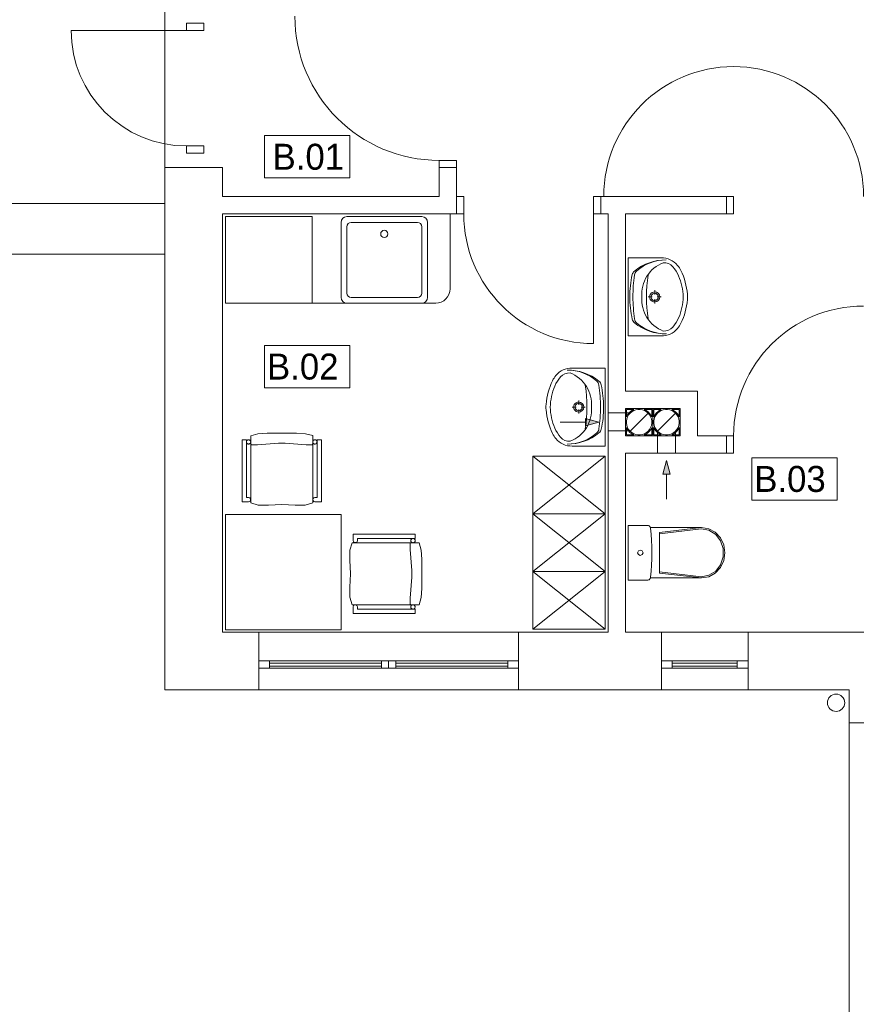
# Model space of a CAD drawing. Header units: millimetres. Extents: x -84458 to 77911, y -55868 to -29230.
# Tile 15 of 103: x 66483 to 67062, y -33082 to -32400. Entities that reach past the tile are written whole.
import ezdxf

# ---------------------------------------------------------------- set-up
doc = ezdxf.new("R2010")
doc.units = ezdxf.units.MM
doc.layers.add('CIENKA', color=7, linetype='Continuous', lineweight=20)
doc.styles.add('GENERATED_STYLE_1', font='txt')

msp = doc.modelspace()

# ---------------------------------------------------------------- linework, layer by layer
at = {"layer": 'CIENKA'}
for p, q in [((66583.47, -32562.23), (66583.47, -31665.23)), ((66583.47, -32527.23), (66583.47, -31700.23)), ((66610.47, -32402.23), (66598.47, -32402.23)), ((66598.47, -32402.23), (66598.47, -32407.23)), ((66610.47, -32407.23), (66610.47, -32402.23)), ((66598.47, -32407.23), (66518.47, -32407.23)), ((66598.47, -32407.23), (66610.47, -32407.23)), ((66652.48, -32480.07), (66711.64, -32480.07)), ((66652.48, -32509.38), (66652.48, -32480.07)), ((66711.64, -32509.38), (66711.64, -32480.07)), ((66610.47, -32487.23), (66598.47, -32487.23)), ((66598.47, -32487.23), (66598.47, -32492.23)), ((66598.47, -32492.23), (66610.47, -32492.23)), ((66610.47, -32492.23), (66610.47, -32487.23)), ((66785.47, -32497.23), (66773.47, -32497.23)), ((66773.47, -32497.23), (66773.47, -32502.23)), ((66785.47, -32502.23), (66785.47, -32497.23)), ((66583.47, -32502.23), (66583.47, -32864.23)), ((66623.47, -32502.23), (66583.47, -32502.23)), ((66623.47, -32522.23), (66623.47, -32502.23)), ((66773.47, -32502.23), (66785.47, -32502.23)), ((66773.47, -32502.23), (66773.47, -32522.23)), ((66785.47, -32502.23), (66773.47, -32502.23)), ((66785.47, -32522.23), (66785.47, -32502.23)), ((66711.64, -32509.38), (66652.48, -32509.38)), ((66453.47, -32527.23), (66583.47, -32527.23)), ((66773.47, -32522.23), (66623.47, -32522.23)), ((66785.47, -32522.23), (66790.47, -32522.23)), ((66785.47, -32534.23), (66785.47, -32522.23)), ((66785.47, -32522.23), (66785.47, -32534.23)), ((66790.47, -32522.23), (66790.47, -32534.23)), ((66880.47, -32534.23), (66880.47, -32522.23)), ((66880.47, -32522.23), (66885.47, -32522.23)), ((66972.47, -32522.23), (66885.47, -32522.23)), ((66885.47, -32522.23), (66885.47, -32534.23)), ((66885.47, -32522.23), (66885.47, -32534.23)), ((66977.47, -32522.23), (66887.47, -32522.23)), ((66972.47, -32522.23), (66972.47, -32534.23)), ((66972.47, -32534.23), (66972.47, -32522.23)), ((66972.47, -32522.23), (66977.47, -32522.23)), ((66977.47, -32522.23), (66977.47, -32534.23)), ((66623.47, -32824.23), (66623.47, -32534.23)), ((66623.47, -32534.23), (66785.47, -32534.23)), ((66781.05, -32586.23), (66781.05, -32534.23)), ((66790.47, -32534.23), (66785.47, -32534.23)), ((66885.47, -32534.23), (66880.47, -32534.23)), ((66880.47, -32534.23), (66880.47, -32624.23)), ((66885.47, -32534.23), (66890.47, -32534.23)), ((66890.47, -32534.23), (66890.47, -32824.23)), ((66902.47, -32534.23), (66972.47, -32534.23)), ((66902.47, -32657.23), (66902.47, -32534.23)), ((66977.47, -32534.23), (66972.47, -32534.23)), ((66625.47, -32596.23), (66625.47, -32536.23)), ((66625.47, -32536.23), (66685.47, -32536.23)), ((66685.47, -32536.23), (66685.47, -32596.23)), ((66705.47, -32540.23), (66705.47, -32592.23)), ((66761.47, -32536.23), (66709.47, -32536.23)), ((66758.47, -32540.23), (66712.47, -32540.23)), ((66765.47, -32592.23), (66765.47, -32540.23)), ((66709.47, -32543.23), (66709.47, -32589.23)), ((66761.47, -32589.23), (66761.47, -32543.23)), ((66418.47, -32562.23), (66583.47, -32562.23)), ((66904.46, -32564.89), (66927.31, -32564.88)), ((66904.46, -32564.89), (66904.48, -32618.89)), ((66904.47, -32600.39), (66904.47, -32583.38)), ((66922.8, -32590.2), (66922.8, -32587.32)), ((66712.47, -32592.23), (66758.47, -32592.23)), ((66918.26, -32591.87), (66921.14, -32591.87)), ((66922.81, -32596.42), (66922.8, -32593.54)), ((66924.47, -32591.87), (66927.35, -32591.87)), ((66685.47, -32596.23), (66625.47, -32596.23)), ((66685.47, -32596.23), (66771.05, -32596.23)), ((66709.47, -32596.23), (66761.47, -32596.23)), ((66904.48, -32618.89), (66927.33, -32618.88)), ((66652.48, -32654.81), (66652.48, -32625.5)), ((66652.48, -32625.5), (66711.64, -32625.5)), ((66711.64, -32654.81), (66711.64, -32625.5)), ((66888.46, -32641.23), (66865.61, -32641.23)), ((66888.48, -32695.23), (66888.46, -32641.23)), ((66711.64, -32654.81), (66652.48, -32654.81)), ((66952.47, -32657.23), (66902.47, -32657.23)), ((66952.47, -32688.23), (66952.47, -32657.23)), ((66870.14, -32663.69), (66870.14, -32666.58)), ((66888.47, -32659.72), (66888.47, -32676.73)), ((66868.47, -32668.24), (66865.59, -32668.24)), ((66870.14, -32669.91), (66870.14, -32672.79)), ((66874.69, -32668.24), (66871.81, -32668.24)), ((66902.47, -32669.23), (66940.47, -32669.23)), ((66921.47, -32669.23), (66902.47, -32669.23)), ((66902.47, -32669.23), (66902.47, -32688.23)), ((66902.47, -32688.23), (66902.47, -32669.23)), ((66903.15, -32675.1), (66903.15, -32669.93)), ((66903.15, -32669.93), (66908.34, -32669.93)), ((66906.1, -32671.21), (66904.84, -32672.39)), ((66907.55, -32670.26), (66906.1, -32671.21)), ((66906.9, -32671.49), (66908.24, -32670.72)), ((66908.34, -32669.93), (66907.55, -32670.26)), ((66908.24, -32670.72), (66909.69, -32670.19)), ((66909.69, -32670.19), (66911.2, -32669.93)), ((66911.2, -32669.93), (66912.74, -32669.93)), ((66912.74, -32669.93), (66914.26, -32670.19)), ((66914.26, -32670.19), (66915.7, -32670.72)), ((66915.6, -32669.93), (66920.79, -32669.93)), ((66916.93, -32670.57), (66915.6, -32669.93)), ((66915.7, -32670.72), (66917.04, -32671.49)), ((66918.32, -32671.6), (66916.93, -32670.57)), ((66920.79, -32669.93), (66920.79, -32675.1)), ((66921.47, -32669.23), (66921.47, -32688.23)), ((66921.47, -32688.23), (66921.47, -32669.23)), ((66940.47, -32669.23), (66921.47, -32669.23)), ((66922.15, -32669.93), (66927.34, -32669.93)), ((66922.15, -32675.1), (66922.15, -32669.93)), ((66925.1, -32671.21), (66923.84, -32672.39)), ((66926.55, -32670.26), (66925.1, -32671.21)), ((66925.9, -32671.49), (66927.24, -32670.72)), ((66927.34, -32669.93), (66926.55, -32670.26)), ((66927.24, -32670.72), (66928.69, -32670.19)), ((66928.69, -32670.19), (66930.2, -32669.93)), ((66930.2, -32669.93), (66931.74, -32669.93)), ((66931.74, -32669.93), (66933.26, -32670.19)), ((66933.26, -32670.19), (66934.7, -32670.72)), ((66934.6, -32669.93), (66939.79, -32669.93)), ((66935.93, -32670.57), (66934.6, -32669.93)), ((66934.7, -32670.72), (66936.04, -32671.49)), ((66937.32, -32671.6), (66935.93, -32670.57)), ((66939.79, -32669.93), (66939.79, -32675.1)), ((66940.47, -32669.23), (66940.47, -32688.23)), ((66940.47, -32688.23), (66940.47, -32669.23)), ((66874.81, -32681.23), (66874.81, -32676.23)), ((66884.14, -32678.73), (66874.81, -32676.23)), ((66906.25, -32672.32), (66890.47, -32672.32)), ((66903.8, -32673.77), (66903.15, -32675.1)), ((66903.17, -32677.96), (66903.44, -32676.44)), ((66903.17, -32679.5), (66903.17, -32677.96)), ((66903.44, -32676.44), (66903.97, -32674.99)), ((66904.84, -32672.39), (66903.8, -32673.77)), ((66903.97, -32674.99), (66904.74, -32673.66)), ((66904.74, -32673.66), (66905.73, -32672.48)), ((66905.72, -32684.96), (66918.23, -32672.49)), ((66905.73, -32672.48), (66906.9, -32671.49)), ((66917.04, -32671.49), (66918.22, -32672.48)), ((66918.22, -32672.48), (66919.21, -32673.66)), ((66919.5, -32672.86), (66918.32, -32671.6)), ((66919.21, -32673.66), (66919.98, -32674.99)), ((66920.45, -32674.3), (66919.5, -32672.86)), ((66919.98, -32674.99), (66920.5, -32676.44)), ((66920.79, -32675.1), (66920.45, -32674.3)), ((66920.5, -32676.44), (66920.77, -32677.96)), ((66920.77, -32677.96), (66920.77, -32679.5)), ((66922.8, -32673.77), (66922.15, -32675.1)), ((66922.17, -32677.96), (66922.44, -32676.44)), ((66922.17, -32679.5), (66922.17, -32677.96)), ((66922.44, -32676.44), (66922.97, -32674.99)), ((66923.84, -32672.39), (66922.8, -32673.77)), ((66922.97, -32674.99), (66923.74, -32673.66)), ((66923.74, -32673.66), (66924.73, -32672.48)), ((66924.72, -32684.96), (66937.23, -32672.49)), ((66924.73, -32672.48), (66925.9, -32671.49)), ((66936.04, -32671.49), (66937.22, -32672.48)), ((66937.22, -32672.48), (66938.21, -32673.66)), ((66938.5, -32672.86), (66937.32, -32671.6)), ((66938.21, -32673.66), (66938.98, -32674.99)), ((66939.45, -32674.3), (66938.5, -32672.86)), ((66938.98, -32674.99), (66939.5, -32676.44)), ((66939.79, -32675.1), (66939.45, -32674.3)), ((66939.5, -32676.44), (66939.77, -32677.96)), ((66939.77, -32677.96), (66939.77, -32679.5)), ((66857.25, -32678.73), (66874.81, -32678.73)), ((66884.14, -32678.73), (66874.81, -32681.23)), ((66906.25, -32684.82), (66890.47, -32684.82)), ((66903.15, -32687.53), (66903.15, -32682.35)), ((66903.15, -32682.35), (66903.49, -32683.15)), ((66903.44, -32681.01), (66903.17, -32679.5)), ((66903.97, -32682.46), (66903.44, -32681.01)), ((66903.49, -32683.15), (66904.44, -32684.59)), ((66904.74, -32683.79), (66903.97, -32682.46)), ((66904.44, -32684.59), (66905.63, -32685.85)), ((66905.73, -32684.97), (66904.74, -32683.79)), ((66919.21, -32683.79), (66918.22, -32684.97)), ((66919.1, -32685.06), (66920.14, -32683.68)), ((66919.98, -32682.46), (66919.21, -32683.79)), ((66920.5, -32681.01), (66919.98, -32682.46)), ((66920.14, -32683.68), (66920.79, -32682.35)), ((66920.77, -32679.5), (66920.5, -32681.01)), ((66920.79, -32682.35), (66920.79, -32687.53)), ((66922.15, -32682.35), (66922.49, -32683.15)), ((66922.15, -32687.53), (66922.15, -32682.35)), ((66922.44, -32681.01), (66922.17, -32679.5)), ((66922.97, -32682.46), (66922.44, -32681.01)), ((66922.49, -32683.15), (66923.44, -32684.59)), ((66923.74, -32683.79), (66922.97, -32682.46)), ((66923.44, -32684.59), (66924.63, -32685.85)), ((66924.73, -32684.97), (66923.74, -32683.79)), ((66924.72, -32684.45), (66924.72, -32700.23)), ((66938.21, -32683.79), (66937.22, -32684.97)), ((66937.22, -32684.45), (66937.22, -32700.23)), ((66938.1, -32685.06), (66939.14, -32683.68)), ((66938.98, -32682.46), (66938.21, -32683.79)), ((66939.5, -32681.01), (66938.98, -32682.46)), ((66939.14, -32683.68), (66939.79, -32682.35)), ((66939.77, -32679.5), (66939.5, -32681.01)), ((66939.79, -32682.35), (66939.79, -32687.53)), ((66636.9, -32690.94), (66639.9, -32690.94)), ((66636.93, -32733.87), (66636.9, -32690.94)), ((66636.93, -32733.87), (66636.9, -32690.94)), ((66636.9, -32690.94), (66639.9, -32690.94)), ((66639.9, -32690.94), (66639.93, -32730.92)), ((66639.9, -32690.94), (66639.93, -32730.92)), ((66639.99, -32691.92), (66640.1, -32691.68)), ((66639.99, -32691.92), (66640.1, -32691.68)), ((66640.1, -32691.68), (66640.25, -32691.47)), ((66640.1, -32691.68), (66640.25, -32691.47)), ((66640.25, -32691.47), (66640.44, -32691.29)), ((66640.25, -32691.47), (66640.44, -32691.29)), ((66640.44, -32691.29), (66640.65, -32691.14)), ((66640.44, -32691.29), (66640.65, -32691.14)), ((66640.65, -32691.14), (66640.89, -32691.02)), ((66640.65, -32691.14), (66640.89, -32691.02)), ((66640.89, -32691.02), (66641.14, -32690.96)), ((66640.89, -32691.02), (66641.14, -32690.96)), ((66641.14, -32690.96), (66641.4, -32690.93)), ((66641.14, -32690.96), (66641.4, -32690.93)), ((66641.4, -32690.93), (66641.66, -32690.96)), ((66641.4, -32690.93), (66641.66, -32690.96)), ((66641.66, -32690.96), (66641.92, -32691.02)), ((66641.66, -32690.96), (66641.92, -32691.02)), ((66641.92, -32691.02), (66642.15, -32691.13)), ((66641.92, -32691.02), (66642.15, -32691.13)), ((66642.15, -32691.13), (66642.37, -32691.28)), ((66642.15, -32691.13), (66642.37, -32691.28)), ((66642.37, -32691.28), (66642.55, -32691.47)), ((66642.37, -32691.28), (66642.55, -32691.47)), ((66642.55, -32691.47), (66642.7, -32691.68)), ((66642.55, -32691.47), (66642.7, -32691.68)), ((66642.7, -32691.68), (66642.81, -32691.92)), ((66642.7, -32691.68), (66642.81, -32691.92)), ((66642.9, -32688.07), (66647.93, -32686.81)), ((66642.9, -32688.07), (66647.93, -32686.81)), ((66642.93, -32734.65), (66642.9, -32688.07)), ((66642.93, -32734.65), (66642.9, -32688.07)), ((66647.93, -32686.81), (66654.2, -32686.3)), ((66647.93, -32686.81), (66654.2, -32686.3)), ((66654.2, -32686.3), (66664.4, -32686.29)), ((66654.2, -32686.3), (66664.4, -32686.29)), ((66664.4, -32686.29), (66674.6, -32686.29)), ((66664.4, -32686.29), (66674.6, -32686.29)), ((66674.6, -32686.29), (66680.87, -32686.79)), ((66674.6, -32686.29), (66680.87, -32686.79)), ((66680.87, -32686.79), (66685.9, -32688.04)), ((66680.87, -32686.79), (66685.9, -32688.04)), ((66685.9, -32688.04), (66685.93, -32734.62)), ((66685.9, -32688.04), (66685.93, -32734.62)), ((66685.99, -32691.89), (66686.1, -32691.65)), ((66685.99, -32691.89), (66686.1, -32691.65)), ((66686.1, -32691.65), (66686.25, -32691.44)), ((66686.1, -32691.65), (66686.25, -32691.44)), ((66686.25, -32691.44), (66686.44, -32691.25)), ((66686.25, -32691.44), (66686.44, -32691.25)), ((66686.44, -32691.25), (66686.65, -32691.1)), ((66686.44, -32691.25), (66686.65, -32691.1)), ((66686.65, -32691.1), (66686.89, -32690.99)), ((66686.65, -32691.1), (66686.89, -32690.99)), ((66686.89, -32690.99), (66687.14, -32690.93)), ((66686.89, -32690.99), (66687.14, -32690.93)), ((66687.14, -32690.93), (66687.4, -32690.9)), ((66687.14, -32690.93), (66687.4, -32690.9)), ((66687.4, -32690.9), (66687.66, -32690.93)), ((66687.4, -32690.9), (66687.66, -32690.93)), ((66687.66, -32690.93), (66687.92, -32690.99)), ((66687.66, -32690.93), (66687.92, -32690.99)), ((66687.92, -32690.99), (66688.15, -32691.1)), ((66687.92, -32690.99), (66688.15, -32691.1)), ((66688.15, -32691.1), (66688.37, -32691.25)), ((66688.15, -32691.1), (66688.37, -32691.25)), ((66688.37, -32691.25), (66688.55, -32691.44)), ((66688.37, -32691.25), (66688.55, -32691.44)), ((66688.55, -32691.44), (66688.7, -32691.65)), ((66688.55, -32691.44), (66688.7, -32691.65)), ((66688.7, -32691.65), (66688.81, -32691.89)), ((66688.7, -32691.65), (66688.81, -32691.89)), ((66688.9, -32690.9), (66691.9, -32690.9)), ((66688.93, -32730.89), (66688.9, -32690.9)), ((66688.93, -32730.89), (66688.9, -32690.9)), ((66688.9, -32690.9), (66691.9, -32690.9)), ((66691.9, -32690.9), (66691.93, -32733.83)), ((66691.9, -32690.9), (66691.93, -32733.83)), ((66940.47, -32688.23), (66902.47, -32688.23)), ((66902.47, -32688.23), (66921.47, -32688.23)), ((66908.34, -32687.53), (66903.15, -32687.53)), ((66905.63, -32685.85), (66907.01, -32686.88)), ((66906.9, -32685.96), (66905.73, -32684.97)), ((66908.24, -32686.73), (66906.9, -32685.96)), ((66907.01, -32686.88), (66908.34, -32687.53)), ((66909.69, -32687.26), (66908.24, -32686.73)), ((66911.2, -32687.53), (66909.69, -32687.26)), ((66912.74, -32687.53), (66911.2, -32687.53)), ((66914.26, -32687.26), (66912.74, -32687.53)), ((66915.7, -32686.73), (66914.26, -32687.26)), ((66915.6, -32687.53), (66916.39, -32687.19)), ((66920.79, -32687.53), (66915.6, -32687.53)), ((66917.04, -32685.96), (66915.7, -32686.73)), ((66916.39, -32687.19), (66917.84, -32686.24)), ((66918.22, -32684.97), (66917.04, -32685.96)), ((66917.84, -32686.24), (66919.1, -32685.06)), ((66921.47, -32688.23), (66940.47, -32688.23)), ((66927.34, -32687.53), (66922.15, -32687.53)), ((66924.63, -32685.85), (66926.01, -32686.88)), ((66925.9, -32685.96), (66924.73, -32684.97)), ((66927.24, -32686.73), (66925.9, -32685.96)), ((66926.01, -32686.88), (66927.34, -32687.53)), ((66928.69, -32687.26), (66927.24, -32686.73)), ((66930.2, -32687.53), (66928.69, -32687.26)), ((66931.74, -32687.53), (66930.2, -32687.53)), ((66933.26, -32687.26), (66931.74, -32687.53)), ((66934.7, -32686.73), (66933.26, -32687.26)), ((66934.6, -32687.53), (66935.39, -32687.19)), ((66939.79, -32687.53), (66934.6, -32687.53)), ((66936.04, -32685.96), (66934.7, -32686.73)), ((66935.39, -32687.19), (66936.84, -32686.24)), ((66937.22, -32684.97), (66936.04, -32685.96)), ((66936.84, -32686.24), (66938.1, -32685.06)), ((66972.47, -32688.23), (66952.47, -32688.23)), ((66972.47, -32700.23), (66972.47, -32688.23)), ((66972.47, -32688.23), (66972.47, -32700.23)), ((66977.47, -32688.23), (66972.47, -32688.23)), ((66977.47, -32700.23), (66977.47, -32688.23)), ((66639.9, -32692.43), (66639.93, -32692.17)), ((66639.9, -32692.43), (66639.93, -32692.17)), ((66639.93, -32692.69), (66639.9, -32692.43)), ((66639.93, -32692.69), (66639.9, -32692.43)), ((66639.93, -32692.17), (66639.99, -32691.92)), ((66639.93, -32692.17), (66639.99, -32691.92)), ((66639.99, -32692.95), (66639.93, -32692.69)), ((66639.99, -32692.95), (66639.93, -32692.69)), ((66640.11, -32693.18), (66639.99, -32692.95)), ((66640.11, -32693.18), (66639.99, -32692.95)), ((66640.26, -32693.4), (66640.11, -32693.18)), ((66640.26, -32693.4), (66640.11, -32693.18)), ((66640.44, -32693.58), (66640.26, -32693.4)), ((66640.44, -32693.58), (66640.26, -32693.4)), ((66640.65, -32693.73), (66640.44, -32693.58)), ((66640.65, -32693.73), (66640.44, -32693.58)), ((66640.89, -32693.84), (66640.65, -32693.73)), ((66640.89, -32693.84), (66640.65, -32693.73)), ((66641.14, -32693.91), (66640.89, -32693.84)), ((66641.14, -32693.91), (66640.89, -32693.84)), ((66641.4, -32693.93), (66641.14, -32693.91)), ((66641.4, -32693.93), (66641.14, -32693.91)), ((66641.67, -32693.91), (66641.4, -32693.93)), ((66641.67, -32693.91), (66641.4, -32693.93)), ((66641.92, -32693.84), (66641.67, -32693.91)), ((66641.92, -32693.84), (66641.67, -32693.91)), ((66642.15, -32693.73), (66641.92, -32693.84)), ((66642.15, -32693.73), (66641.92, -32693.84)), ((66642.37, -32693.58), (66642.15, -32693.73)), ((66642.37, -32693.58), (66642.15, -32693.73)), ((66642.55, -32693.4), (66642.37, -32693.58)), ((66642.55, -32693.4), (66642.37, -32693.58)), ((66642.7, -32693.18), (66642.55, -32693.4)), ((66642.7, -32693.18), (66642.55, -32693.4)), ((66642.81, -32692.95), (66642.7, -32693.18)), ((66642.81, -32692.95), (66642.7, -32693.18)), ((66642.81, -32691.92), (66642.88, -32692.17)), ((66642.81, -32691.92), (66642.88, -32692.17)), ((66642.88, -32692.69), (66642.81, -32692.95)), ((66642.88, -32692.69), (66642.81, -32692.95)), ((66642.88, -32692.17), (66642.9, -32692.43)), ((66642.88, -32692.17), (66642.9, -32692.43)), ((66642.9, -32692.43), (66642.88, -32692.69)), ((66642.9, -32692.43), (66642.88, -32692.69)), ((66642.98, -32693.97), (66643.05, -32694.09)), ((66643.05, -32694.09), (66643.14, -32694.2)), ((66643.14, -32694.2), (66643.24, -32694.29)), ((66643.24, -32694.29), (66643.37, -32694.36)), ((66643.37, -32694.36), (66643.5, -32694.41)), ((66643.5, -32694.41), (66643.64, -32694.43)), ((66643.64, -32694.43), (66643.71, -32694.43)), ((66643.71, -32694.43), (66647.51, -32694.33)), ((66647.51, -32694.33), (66662.05, -32693.22)), ((66662.05, -32693.22), (66666.75, -32693.22)), ((66666.75, -32693.22), (66681.31, -32694.31)), ((66681.31, -32694.31), (66685.11, -32694.4)), ((66685.11, -32694.4), (66685.18, -32694.4)), ((66685.18, -32694.4), (66685.31, -32694.38)), ((66685.31, -32694.38), (66685.44, -32694.33)), ((66685.44, -32694.33), (66685.57, -32694.26)), ((66685.57, -32694.26), (66685.67, -32694.17)), ((66685.67, -32694.17), (66685.76, -32694.06)), ((66685.76, -32694.06), (66685.83, -32693.94)), ((66685.83, -32693.94), (66685.88, -32693.81)), ((66685.88, -32693.81), (66685.9, -32693.67)), ((66685.9, -32692.4), (66685.93, -32692.14)), ((66685.9, -32692.4), (66685.93, -32692.14)), ((66685.93, -32692.66), (66685.9, -32692.4)), ((66685.93, -32692.66), (66685.9, -32692.4)), ((66685.93, -32692.14), (66685.99, -32691.89)), ((66685.93, -32692.14), (66685.99, -32691.89)), ((66685.99, -32692.92), (66685.93, -32692.66)), ((66685.99, -32692.92), (66685.93, -32692.66)), ((66686.11, -32693.15), (66685.99, -32692.92)), ((66686.11, -32693.15), (66685.99, -32692.92)), ((66686.26, -32693.37), (66686.11, -32693.15)), ((66686.26, -32693.37), (66686.11, -32693.15)), ((66686.44, -32693.55), (66686.26, -32693.37)), ((66686.44, -32693.55), (66686.26, -32693.37)), ((66686.65, -32693.7), (66686.44, -32693.55)), ((66686.65, -32693.7), (66686.44, -32693.55)), ((66686.89, -32693.81), (66686.65, -32693.7)), ((66686.89, -32693.81), (66686.65, -32693.7)), ((66687.14, -32693.88), (66686.89, -32693.81)), ((66687.14, -32693.88), (66686.89, -32693.81)), ((66687.4, -32693.9), (66687.14, -32693.88)), ((66687.4, -32693.9), (66687.14, -32693.88)), ((66687.67, -32693.88), (66687.4, -32693.9)), ((66687.67, -32693.88), (66687.4, -32693.9)), ((66687.92, -32693.81), (66687.67, -32693.88)), ((66687.92, -32693.81), (66687.67, -32693.88)), ((66688.15, -32693.7), (66687.92, -32693.81)), ((66688.15, -32693.7), (66687.92, -32693.81)), ((66688.37, -32693.55), (66688.15, -32693.7)), ((66688.37, -32693.55), (66688.15, -32693.7)), ((66688.55, -32693.37), (66688.37, -32693.55)), ((66688.55, -32693.37), (66688.37, -32693.55)), ((66688.7, -32693.15), (66688.55, -32693.37)), ((66688.7, -32693.15), (66688.55, -32693.37)), ((66688.81, -32692.91), (66688.7, -32693.15)), ((66688.81, -32692.91), (66688.7, -32693.15)), ((66688.81, -32691.89), (66688.88, -32692.14)), ((66688.81, -32691.89), (66688.88, -32692.14)), ((66688.88, -32692.66), (66688.81, -32692.91)), ((66688.88, -32692.66), (66688.81, -32692.91)), ((66688.88, -32692.14), (66688.9, -32692.4)), ((66688.88, -32692.14), (66688.9, -32692.4)), ((66688.9, -32692.4), (66688.88, -32692.66)), ((66688.9, -32692.4), (66688.88, -32692.66)), ((66888.48, -32695.23), (66865.63, -32695.23)), ((66838.47, -32702.23), (66838.47, -32742.23)), ((66888.47, -32702.23), (66838.47, -32702.23)), ((66838.47, -32742.23), (66888.47, -32702.23)), ((66838.47, -32702.23), (66888.47, -32742.23)), ((66888.47, -32742.23), (66888.47, -32702.23)), ((66902.47, -32700.23), (66972.47, -32700.23)), ((66902.47, -32824.23), (66902.47, -32700.23)), ((66930.97, -32705.3), (66928.47, -32714.64)), ((66930.97, -32705.3), (66933.47, -32714.64)), ((66972.47, -32700.23), (66977.47, -32700.23)), ((66990.05, -32732.71), (66990.05, -32703.4)), ((66990.05, -32703.4), (67049.21, -32703.4)), ((67049.21, -32732.71), (67049.21, -32703.4)), ((66933.47, -32714.64), (66928.47, -32714.64)), ((66930.97, -32732.12), (66930.97, -32714.64)), ((66639.93, -32730.92), (66641.43, -32730.92)), ((66639.93, -32730.92), (66641.43, -32730.92)), ((66641.43, -32730.92), (66642.31, -32731.2)), ((66641.43, -32730.92), (66642.31, -32731.2)), ((66642.31, -32731.2), (66642.86, -32731.95)), ((66642.31, -32731.2), (66642.86, -32731.95)), ((66642.86, -32731.95), (66642.86, -32732.88)), ((66642.86, -32731.95), (66642.86, -32732.88)), ((66686, -32731.92), (66686.55, -32731.17)), ((66686, -32731.92), (66686.55, -32731.17)), ((66686, -32732.85), (66686, -32731.92)), ((66686, -32732.85), (66686, -32731.92)), ((66686.55, -32731.17), (66687.43, -32730.89)), ((66686.55, -32731.17), (66687.43, -32730.89)), ((66687.43, -32730.89), (66688.93, -32730.89)), ((66687.43, -32730.89), (66688.93, -32730.89)), ((66641.43, -32733.86), (66636.93, -32733.87)), ((66641.43, -32733.86), (66636.93, -32733.87)), ((66642.31, -32733.63), (66641.43, -32733.86)), ((66642.31, -32733.63), (66641.43, -32733.86)), ((66642.86, -32732.88), (66642.31, -32733.63)), ((66642.86, -32732.88), (66642.31, -32733.63)), ((66648.13, -32736.18), (66642.93, -32734.65)), ((66648.13, -32736.18), (66642.93, -32734.65)), ((66655.14, -32736.2), (66648.13, -32736.18)), ((66655.14, -32736.2), (66648.13, -32736.18)), ((66664.43, -32735.78), (66655.14, -32736.2)), ((66664.43, -32735.78), (66655.14, -32736.2)), ((66673.73, -32736.19), (66664.43, -32735.78)), ((66673.73, -32736.19), (66664.43, -32735.78)), ((66680.74, -32736.16), (66673.73, -32736.19)), ((66680.74, -32736.16), (66673.73, -32736.19)), ((66685.93, -32734.62), (66680.74, -32736.16)), ((66685.93, -32734.62), (66680.74, -32736.16)), ((66686.55, -32733.6), (66686, -32732.85)), ((66686.55, -32733.6), (66686, -32732.85)), ((66687.43, -32733.83), (66686.55, -32733.6)), ((66687.43, -32733.83), (66686.55, -32733.6)), ((66691.93, -32733.83), (66687.43, -32733.83)), ((66691.93, -32733.83), (66687.43, -32733.83)), ((67049.21, -32732.71), (66990.05, -32732.71)), ((66705.47, -32742.73), (66625.47, -32742.73)), ((66625.47, -32742.73), (66625.47, -32822.73)), ((66705.47, -32742.73), (66625.47, -32742.73)), ((66625.47, -32742.73), (66625.47, -32822.73)), ((66705.47, -32822.73), (66705.47, -32742.73)), ((66705.47, -32822.73), (66705.47, -32742.73)), ((66838.47, -32742.23), (66838.47, -32782.23)), ((66838.47, -32782.23), (66888.47, -32742.23)), ((66838.47, -32742.23), (66888.47, -32782.23)), ((66888.47, -32742.23), (66838.47, -32742.23)), ((66838.47, -32742.23), (66888.47, -32742.23)), ((66888.47, -32782.23), (66888.47, -32742.23)), ((66904.47, -32750.23), (66917.71, -32750.23)), ((66904.47, -32750.23), (66904.48, -32788.23)), ((66917.71, -32750.23), (66918.11, -32750.26)), ((66918.11, -32750.26), (66918.51, -32750.37)), ((66918.51, -32750.37), (66918.87, -32750.55)), ((66918.87, -32750.55), (66919.2, -32750.79)), ((66919.2, -32750.79), (66919.47, -32751.09)), ((66919.47, -32751.09), (66919.69, -32751.43)), ((66919.69, -32751.43), (66919.85, -32751.8)), ((66919.85, -32751.73), (66955.14, -32751.72)), ((66919.85, -32751.8), (66919.93, -32752.19)), ((66919.93, -32752.19), (66920.32, -32756.44)), ((66955.09, -32751.72), (66926.04, -32755.14)), ((66955.09, -32752.61), (66926.04, -32756.03)), ((66955.09, -32752.61), (66960.39, -32753.61)), ((66955.14, -32751.72), (66960.19, -32752.58)), ((66960.19, -32752.58), (66964.74, -32755.06)), ((66713.91, -32756.27), (66713.91, -32760.77)), ((66756.84, -32756.29), (66713.91, -32756.27)), ((66713.91, -32756.27), (66713.91, -32760.77)), ((66756.84, -32756.29), (66713.91, -32756.27)), ((66716.85, -32760.77), (66716.85, -32759.27)), ((66716.85, -32759.27), (66756.84, -32759.29)), ((66716.85, -32760.77), (66716.85, -32759.27)), ((66716.85, -32759.27), (66756.84, -32759.29)), ((66754.19, -32759.83), (66754.04, -32760.04)), ((66754.19, -32759.83), (66754.04, -32760.04)), ((66754.37, -32759.64), (66754.19, -32759.83)), ((66754.37, -32759.64), (66754.19, -32759.83)), ((66754.59, -32759.49), (66754.37, -32759.64)), ((66754.59, -32759.49), (66754.37, -32759.64)), ((66754.83, -32759.38), (66754.59, -32759.49)), ((66754.83, -32759.38), (66754.59, -32759.49)), ((66755.08, -32759.32), (66754.83, -32759.38)), ((66755.08, -32759.32), (66754.83, -32759.38)), ((66755.34, -32759.29), (66755.08, -32759.32)), ((66755.34, -32759.29), (66755.08, -32759.32)), ((66755.6, -32759.32), (66755.34, -32759.29)), ((66755.6, -32759.32), (66755.34, -32759.29)), ((66755.85, -32759.38), (66755.6, -32759.32)), ((66755.85, -32759.38), (66755.6, -32759.32)), ((66756.09, -32759.49), (66755.85, -32759.38)), ((66756.09, -32759.49), (66755.85, -32759.38)), ((66756.3, -32759.64), (66756.09, -32759.49)), ((66756.3, -32759.64), (66756.09, -32759.49)), ((66756.49, -32759.83), (66756.3, -32759.64)), ((66756.49, -32759.83), (66756.3, -32759.64)), ((66756.64, -32760.04), (66756.49, -32759.83)), ((66756.64, -32760.04), (66756.49, -32759.83)), ((66756.84, -32759.29), (66756.84, -32756.29)), ((66756.84, -32759.29), (66756.84, -32756.29)), ((66920.32, -32756.44), (66920.61, -32760.69)), ((66926.05, -32769.23), (66926.04, -32755.14)), ((66960.39, -32753.61), (66965.04, -32756.49)), ((66964.74, -32755.06), (66968.35, -32758.93)), ((66965.04, -32756.49), (66968.49, -32760.91)), ((66968.35, -32758.93), (66970.67, -32763.8)), ((66713.12, -32762.26), (66711.58, -32767.46)), ((66713.12, -32762.26), (66711.58, -32767.46)), ((66759.7, -32762.3), (66713.12, -32762.26)), ((66759.7, -32762.3), (66713.12, -32762.26)), ((66713.91, -32760.77), (66714.14, -32761.65)), ((66713.91, -32760.77), (66714.14, -32761.65)), ((66714.14, -32761.65), (66714.89, -32762.19)), ((66714.14, -32761.65), (66714.89, -32762.19)), ((66714.89, -32762.19), (66715.82, -32762.19)), ((66714.89, -32762.19), (66715.82, -32762.19)), ((66715.82, -32762.19), (66716.57, -32761.65)), ((66715.82, -32762.19), (66716.57, -32761.65)), ((66716.57, -32761.65), (66716.85, -32760.77)), ((66716.57, -32761.65), (66716.85, -32760.77)), ((66753.34, -32763.02), (66753.36, -32762.88)), ((66753.34, -32763.09), (66753.34, -32763.02)), ((66753.43, -32766.89), (66753.34, -32763.09)), ((66753.36, -32762.88), (66753.41, -32762.75)), ((66753.41, -32762.75), (66753.48, -32762.63)), ((66753.48, -32762.63), (66753.57, -32762.52)), ((66753.57, -32762.52), (66753.68, -32762.43)), ((66753.68, -32762.43), (66753.8, -32762.36)), ((66753.8, -32762.36), (66753.93, -32762.32)), ((66753.86, -32760.53), (66753.84, -32760.79)), ((66753.86, -32760.53), (66753.84, -32760.79)), ((66753.84, -32760.79), (66753.86, -32761.05)), ((66753.84, -32760.79), (66753.86, -32761.05)), ((66753.93, -32760.28), (66753.86, -32760.53)), ((66753.93, -32760.28), (66753.86, -32760.53)), ((66753.86, -32761.05), (66753.93, -32761.31)), ((66753.86, -32761.05), (66753.93, -32761.31)), ((66754.04, -32760.04), (66753.93, -32760.28)), ((66754.04, -32760.04), (66753.93, -32760.28)), ((66753.93, -32761.31), (66754.04, -32761.54)), ((66753.93, -32761.31), (66754.04, -32761.54)), ((66753.93, -32762.32), (66754.07, -32762.29)), ((66754.04, -32761.54), (66754.19, -32761.76)), ((66754.04, -32761.54), (66754.19, -32761.76)), ((66754.19, -32761.76), (66754.37, -32761.94)), ((66754.19, -32761.76), (66754.37, -32761.94)), ((66754.37, -32761.94), (66754.59, -32762.09)), ((66754.37, -32761.94), (66754.59, -32762.09)), ((66754.59, -32762.09), (66754.82, -32762.2)), ((66754.59, -32762.09), (66754.82, -32762.2)), ((66754.82, -32762.2), (66755.08, -32762.27)), ((66754.82, -32762.2), (66755.08, -32762.27)), ((66755.08, -32762.27), (66755.34, -32762.29)), ((66755.08, -32762.27), (66755.34, -32762.29)), ((66755.34, -32762.29), (66755.6, -32762.27)), ((66755.34, -32762.29), (66755.6, -32762.27)), ((66755.6, -32762.27), (66755.85, -32762.2)), ((66755.6, -32762.27), (66755.85, -32762.2)), ((66755.85, -32762.2), (66756.09, -32762.09)), ((66755.85, -32762.2), (66756.09, -32762.09)), ((66756.09, -32762.09), (66756.3, -32761.94)), ((66756.09, -32762.09), (66756.3, -32761.94)), ((66756.3, -32761.94), (66756.49, -32761.76)), ((66756.3, -32761.94), (66756.49, -32761.76)), ((66756.49, -32761.76), (66756.64, -32761.54)), ((66756.49, -32761.76), (66756.64, -32761.54)), ((66756.75, -32760.28), (66756.64, -32760.04)), ((66756.75, -32760.28), (66756.64, -32760.04)), ((66756.64, -32761.54), (66756.75, -32761.31)), ((66756.64, -32761.54), (66756.75, -32761.31)), ((66756.81, -32760.53), (66756.75, -32760.28)), ((66756.81, -32760.53), (66756.75, -32760.28)), ((66756.75, -32761.31), (66756.81, -32761.05)), ((66756.75, -32761.31), (66756.81, -32761.05)), ((66756.84, -32760.79), (66756.81, -32760.53)), ((66756.84, -32760.79), (66756.81, -32760.53)), ((66756.81, -32761.05), (66756.84, -32760.79)), ((66756.81, -32761.05), (66756.84, -32760.79)), ((66760.95, -32767.33), (66759.7, -32762.3)), ((66760.95, -32767.33), (66759.7, -32762.3)), ((66920.61, -32760.69), (66920.78, -32764.95)), ((66920.78, -32764.95), (66920.84, -32769.22)), ((66968.49, -32760.91), (66970.33, -32766.33)), ((66970.33, -32766.33), (66970.34, -32772.09)), ((66970.67, -32763.8), (66971.47, -32769.21)), ((66711.58, -32767.46), (66711.55, -32774.47)), ((66711.58, -32767.46), (66711.55, -32774.47)), ((66754.52, -32781.44), (66753.43, -32766.89)), ((66761.45, -32773.59), (66760.95, -32767.33)), ((66761.45, -32773.59), (66760.95, -32767.33)), ((66761.45, -32783.8), (66761.45, -32773.59)), ((66761.45, -32783.8), (66761.45, -32773.59)), ((66910.96, -32769.23), (66911.51, -32767.92)), ((66911.51, -32770.54), (66910.96, -32769.23)), ((66911.51, -32767.92), (66912.83, -32767.38)), ((66912.83, -32771.08), (66911.51, -32770.54)), ((66912.83, -32767.38), (66914.15, -32767.92)), ((66914.15, -32770.53), (66912.83, -32771.08)), ((66914.15, -32767.92), (66914.7, -32769.23)), ((66914.7, -32769.23), (66914.15, -32770.53)), ((66920.78, -32773.48), (66920.61, -32777.74)), ((66920.84, -32769.22), (66920.78, -32773.48)), ((66926.05, -32769.23), (66926.05, -32783.31)), ((66970.34, -32772.09), (66968.5, -32777.51)), ((66971.47, -32769.21), (66970.67, -32774.62)), ((66711.55, -32774.47), (66711.96, -32783.76)), ((66711.55, -32774.47), (66711.96, -32783.76)), ((66920.61, -32777.74), (66920.33, -32782)), ((66968.36, -32779.49), (66964.75, -32783.37)), ((66968.5, -32777.51), (66965.05, -32781.93)), ((66970.67, -32774.62), (66968.36, -32779.49)), ((66711.96, -32783.76), (66711.54, -32793.06)), ((66711.96, -32783.76), (66711.54, -32793.06)), ((66753.41, -32800.69), (66754.52, -32786.14)), ((66754.52, -32786.14), (66754.52, -32781.44)), ((66761.44, -32794), (66761.45, -32783.8)), ((66761.44, -32794), (66761.45, -32783.8)), ((66838.47, -32782.23), (66838.47, -32822.23)), ((66838.47, -32822.23), (66888.47, -32782.23)), ((66838.47, -32782.23), (66888.47, -32822.23)), ((66888.47, -32782.23), (66838.47, -32782.23)), ((66838.47, -32782.23), (66888.47, -32782.23)), ((66888.47, -32822.23), (66888.47, -32782.23)), ((66919.71, -32787.02), (66919.49, -32787.36)), ((66919.86, -32786.64), (66919.71, -32787.02)), ((66919.84, -32786.72), (66955.15, -32786.71)), ((66919.94, -32786.24), (66919.86, -32786.64)), ((66920.33, -32782), (66919.94, -32786.24)), ((66955.11, -32785.82), (66926.05, -32782.42)), ((66955.11, -32786.71), (66926.05, -32783.31)), ((66960.4, -32784.81), (66955.11, -32785.82)), ((66960.2, -32785.85), (66955.15, -32786.71)), ((66964.75, -32783.37), (66960.2, -32785.85)), ((66965.05, -32781.93), (66960.4, -32784.81)), ((66711.54, -32793.06), (66711.56, -32800.07)), ((66711.54, -32793.06), (66711.56, -32800.07)), ((66760.93, -32800.27), (66761.44, -32794)), ((66760.93, -32800.27), (66761.44, -32794)), ((66904.48, -32788.23), (66917.72, -32788.23)), ((66918.13, -32788.19), (66917.72, -32788.23)), ((66918.52, -32788.08), (66918.13, -32788.19)), ((66918.89, -32787.9), (66918.52, -32788.08)), ((66919.22, -32787.66), (66918.89, -32787.9)), ((66919.49, -32787.36), (66919.22, -32787.66)), ((66711.56, -32800.07), (66713.09, -32805.26)), ((66711.56, -32800.07), (66713.09, -32805.26)), ((66753.31, -32804.49), (66753.41, -32800.69)), ((66759.67, -32805.3), (66760.93, -32800.27)), ((66759.67, -32805.3), (66760.93, -32800.27)), ((66713.09, -32805.26), (66759.67, -32805.3)), ((66713.09, -32805.26), (66759.67, -32805.3)), ((66713.88, -32806.77), (66713.87, -32811.27)), ((66713.88, -32806.77), (66713.87, -32811.27)), ((66714.11, -32805.88), (66713.88, -32806.77)), ((66714.11, -32805.88), (66713.88, -32806.77)), ((66714.86, -32805.34), (66714.11, -32805.88)), ((66714.86, -32805.34), (66714.11, -32805.88)), ((66715.79, -32805.34), (66714.86, -32805.34)), ((66715.79, -32805.34), (66714.86, -32805.34)), ((66716.54, -32805.89), (66715.79, -32805.34)), ((66716.54, -32805.89), (66715.79, -32805.34)), ((66716.82, -32806.77), (66716.54, -32805.89)), ((66716.82, -32806.77), (66716.54, -32805.89)), ((66716.82, -32808.27), (66716.82, -32806.77)), ((66716.82, -32808.27), (66716.82, -32806.77)), ((66753.31, -32804.56), (66753.31, -32804.49)), ((66753.33, -32804.7), (66753.31, -32804.56)), ((66753.38, -32804.83), (66753.33, -32804.7)), ((66753.45, -32804.95), (66753.38, -32804.83)), ((66753.54, -32805.06), (66753.45, -32804.95)), ((66753.65, -32805.15), (66753.54, -32805.06)), ((66753.77, -32805.22), (66753.65, -32805.15)), ((66753.83, -32806.53), (66753.81, -32806.79)), ((66753.83, -32806.53), (66753.81, -32806.79)), ((66753.81, -32806.79), (66753.83, -32807.05)), ((66753.81, -32806.79), (66753.83, -32807.05)), ((66753.9, -32806.28), (66753.83, -32806.53)), ((66753.9, -32806.28), (66753.83, -32806.53)), ((66753.83, -32807.05), (66753.9, -32807.31)), ((66753.83, -32807.05), (66753.9, -32807.31)), ((66754.01, -32806.04), (66753.9, -32806.28)), ((66754.01, -32806.04), (66753.9, -32806.28)), ((66753.9, -32807.31), (66754.01, -32807.54)), ((66753.9, -32807.31), (66754.01, -32807.54)), ((66754.16, -32805.83), (66754.01, -32806.04)), ((66754.16, -32805.83), (66754.01, -32806.04)), ((66754.01, -32807.54), (66754.16, -32807.76)), ((66754.01, -32807.54), (66754.16, -32807.76)), ((66754.34, -32805.64), (66754.16, -32805.83)), ((66754.34, -32805.64), (66754.16, -32805.83)), ((66754.16, -32807.76), (66754.34, -32807.94)), ((66754.16, -32807.76), (66754.34, -32807.94)), ((66754.56, -32805.49), (66754.34, -32805.64)), ((66754.56, -32805.49), (66754.34, -32805.64)), ((66754.79, -32805.38), (66754.56, -32805.49)), ((66754.79, -32805.38), (66754.56, -32805.49)), ((66755.05, -32805.32), (66754.79, -32805.38)), ((66755.05, -32805.32), (66754.79, -32805.38)), ((66755.31, -32805.29), (66755.05, -32805.32)), ((66755.31, -32805.29), (66755.05, -32805.32)), ((66755.57, -32805.32), (66755.31, -32805.29)), ((66755.57, -32805.32), (66755.31, -32805.29)), ((66755.82, -32805.38), (66755.57, -32805.32)), ((66755.82, -32805.38), (66755.57, -32805.32)), ((66756.06, -32805.49), (66755.82, -32805.38)), ((66756.06, -32805.49), (66755.82, -32805.38)), ((66756.27, -32805.64), (66756.06, -32805.49)), ((66756.27, -32805.64), (66756.06, -32805.49)), ((66756.46, -32805.83), (66756.27, -32805.64)), ((66756.46, -32805.83), (66756.27, -32805.64)), ((66756.27, -32807.94), (66756.45, -32807.76)), ((66756.27, -32807.94), (66756.45, -32807.76)), ((66756.45, -32807.76), (66756.6, -32807.54)), ((66756.45, -32807.76), (66756.6, -32807.54)), ((66756.61, -32806.04), (66756.46, -32805.83)), ((66756.61, -32806.04), (66756.46, -32805.83)), ((66756.6, -32807.54), (66756.72, -32807.31)), ((66756.6, -32807.54), (66756.72, -32807.31)), ((66756.72, -32806.28), (66756.61, -32806.04)), ((66756.72, -32806.28), (66756.61, -32806.04)), ((66756.78, -32806.53), (66756.72, -32806.28)), ((66756.78, -32806.53), (66756.72, -32806.28)), ((66756.72, -32807.31), (66756.78, -32807.05)), ((66756.72, -32807.31), (66756.78, -32807.05)), ((66756.81, -32806.79), (66756.78, -32806.53)), ((66756.81, -32806.79), (66756.78, -32806.53)), ((66756.78, -32807.05), (66756.81, -32806.79)), ((66756.78, -32807.05), (66756.81, -32806.79)), ((66713.87, -32811.27), (66756.8, -32811.29)), ((66713.87, -32811.27), (66756.8, -32811.29)), ((66756.8, -32808.29), (66716.82, -32808.27)), ((66756.8, -32808.29), (66716.82, -32808.27)), ((66754.34, -32807.94), (66754.56, -32808.09)), ((66754.34, -32807.94), (66754.56, -32808.09)), ((66754.56, -32808.09), (66754.79, -32808.2)), ((66754.56, -32808.09), (66754.79, -32808.2)), ((66754.79, -32808.2), (66755.05, -32808.27)), ((66754.79, -32808.2), (66755.05, -32808.27)), ((66755.05, -32808.27), (66755.31, -32808.29)), ((66755.05, -32808.27), (66755.31, -32808.29)), ((66755.31, -32808.29), (66755.57, -32808.27)), ((66755.31, -32808.29), (66755.57, -32808.27)), ((66755.57, -32808.27), (66755.82, -32808.2)), ((66755.57, -32808.27), (66755.82, -32808.2)), ((66755.82, -32808.2), (66756.06, -32808.09)), ((66755.82, -32808.2), (66756.06, -32808.09)), ((66756.06, -32808.09), (66756.27, -32807.94)), ((66756.06, -32808.09), (66756.27, -32807.94)), ((66756.8, -32811.29), (66756.8, -32808.29)), ((66756.8, -32811.29), (66756.8, -32808.29)), ((66648.47, -32824.23), (66623.47, -32824.23)), ((66625.47, -32822.73), (66705.47, -32822.73)), ((66625.47, -32822.73), (66705.47, -32822.73)), ((66828.47, -32824.23), (66648.47, -32824.23)), ((66648.47, -32824.23), (66648.47, -32864.23)), ((66890.47, -32824.23), (66828.47, -32824.23)), ((66828.47, -32824.23), (66828.47, -32864.23)), ((66838.47, -32822.23), (66888.47, -32822.23)), ((66921.47, -32824.23), (66902.47, -32824.23)), ((66933.47, -32824.23), (66921.47, -32824.23)), ((66987.47, -32824.23), (66927.47, -32824.23)), ((66927.47, -32824.23), (66927.47, -32864.23)), ((67072.47, -32824.23), (66987.47, -32824.23)), ((66987.47, -32824.23), (66987.47, -32864.23)), ((66648.47, -32844.23), (66828.47, -32844.23)), ((66655.97, -32849.23), (66655.97, -32844.23)), ((66655.97, -32845.73), (66733.47, -32845.73)), ((66655.97, -32847.73), (66733.47, -32847.73)), ((66733.47, -32849.23), (66733.47, -32844.23)), ((66738.47, -32849.23), (66738.47, -32844.23)), ((66743.47, -32849.23), (66743.47, -32844.23)), ((66820.97, -32845.73), (66743.47, -32845.73)), ((66820.97, -32847.73), (66743.47, -32847.73)), ((66820.97, -32849.23), (66820.97, -32844.23)), ((66987.47, -32844.23), (66927.47, -32844.23)), ((66934.97, -32849.23), (66934.97, -32844.23)), ((66979.97, -32845.73), (66934.97, -32845.73)), ((66979.97, -32847.73), (66934.97, -32847.73)), ((66979.97, -32849.23), (66979.97, -32844.23)), ((66648.47, -32849.23), (66828.47, -32849.23)), ((66987.47, -32849.23), (66927.47, -32849.23)), ((66583.47, -32864.23), (66648.47, -32864.23)), ((66648.47, -32864.23), (66828.47, -32864.23)), ((66828.47, -32864.23), (66927.47, -32864.23)), ((66927.47, -32864.23), (66987.47, -32864.23)), ((66987.47, -32864.23), (67057.47, -32864.23)), ((67057.47, -32864.23), (67057.47, -32887.23)), ((67057.47, -32887.23), (67057.47, -33114.23)), ((67097.47, -32887.23), (67057.47, -32887.23))]:
    msp.add_line(p, q, dxfattribs=at)
for centre, radius, start, end in [((66773.47, -32397.23), 100, 180, 270), ((66598.47, -32407.23), 80, 180, 270), ((66977.47, -32522.23), 90, 0, 180), ((66880.47, -32534.23), 90, 180, 270), ((66709.47, -32540.23), 4, 90, 180), ((66712.47, -32543.23), 3, 90, 180), ((66758.47, -32543.23), 3, 0, 90), ((66761.47, -32540.23), 4, 0, 90), ((66735.47, -32548.23), 2.5, 90, 270), ((66735.47, -32548.23), 2.5, 270, 90), ((66930.29, -32600.23), 33.96, 89.11205, 129.35452), ((66930.46, -32596.78), 30.51, 89.34259, 131.4948), ((66937.57, -32590.59), 24.07, 111.57122, 147.17507), ((66927.9, -32578.6), 13.74, 38.76472, 92.47448), ((66929.28, -32576.27), 8.09, 40.8209, 93.9499), ((66911.6, -32577.44), 4.5, 129.35452, 167.32527), ((66913.23, -32577.29), 4.5, 131.4948, 172.18885), ((66912.74, -32589.54), 29.3, 10.01706, 39.30435), ((66922.01, -32583.31), 21.28, 27.17644, 38.7041), ((66901.11, -32593.26), 44.42, 4.22453, 26.27899), ((66973.16, -32591.29), 67.59, 167.32527, 180.52957), ((67023.08, -32592.36), 115.38, 172.18885, 179.77431), ((66937.96, -32589.94), 24.06, 148.96324, 184.62527), ((67015.55, -32591.84), 98.49, 171.19274, 188.83972), ((66712.47, -32589.23), 3, 180, 270), ((66758.47, -32589.23), 3, 270, 0), ((66771.05, -32586.23), 10, 270, 0), ((66922.8, -32591.87), 3.5, 90.01929, 270.01929), ((66922.8, -32591.87), 2.5, 90.01929, 270.01929), ((66922.8, -32591.87), 3.5, 270.01929, 90.01929), ((66922.8, -32591.87), 2.5, 270.01929, 90.01929), ((66910.81, -32591.88), 31.67, 346.45268, 13.58591), ((66709.47, -32592.23), 4, 180, 270), ((66761.47, -32592.23), 4, 270, 0), ((66973.16, -32592.37), 67.59, 179.58649, 192.79079), ((67023.08, -32591.2), 115.38, 180.34175, 187.92721), ((66937.96, -32593.81), 24.06, 175.41332, 211.07535), ((66901.11, -32590.52), 44.42, 333.7596, 355.81406), ((66918.48, -32591.88), 27, 356.00688, 4.03171), ((66912.74, -32594.22), 29.3, 320.73424, 350.02153), ((67067.47, -32688.23), 90, 90, 180), ((66911.63, -32606.34), 4.5, 192.79079, 230.76154), ((66930.27, -32583.52), 33.96, 230.76154, 271.00401), ((66913.26, -32606.49), 4.5, 187.92721, 228.62126), ((66937.57, -32593.16), 24.07, 212.86352, 248.46737), ((66930.45, -32586.97), 30.51, 228.62126, 270.77347), ((66927.91, -32605.15), 13.74, 267.56411, 321.27387), ((66929.29, -32607.48), 8.09, 266.08869, 319.21769), ((66922.02, -32600.45), 21.28, 321.33449, 332.86215), ((66865.03, -32654.96), 13.74, 87.56411, 141.27387), ((66862.49, -32673.14), 30.51, 48.62126, 90.77347), ((66862.67, -32676.59), 33.96, 50.76154, 91.00401), ((66891.84, -32669.59), 44.42, 153.7596, 175.81406), ((66880.21, -32665.89), 29.3, 140.73424, 170.02153), ((66870.93, -32659.66), 21.28, 141.33449, 152.86215), ((66863.65, -32652.63), 8.09, 86.08869, 139.21769), ((66855.37, -32666.95), 24.07, 32.86352, 68.46737), ((66879.69, -32653.62), 4.5, 7.92721, 48.62126), ((66881.31, -32653.77), 4.5, 12.79079, 50.76154), ((66777.4, -32668.27), 98.49, 351.19274, 8.83972), ((66854.98, -32666.3), 24.06, 355.41332, 31.07535), ((66769.86, -32668.91), 115.38, 0.34175, 7.92721), ((66819.78, -32667.74), 67.59, 359.58649, 12.79079), ((66882.14, -32668.23), 31.67, 166.45268, 193.58591), ((66874.47, -32668.23), 27, 176.00688, 184.03171), ((66891.84, -32666.86), 44.42, 184.22453, 206.27899), ((66870.14, -32668.24), 3.5, 90.01929, 270.01929), ((66870.14, -32668.24), 2.5, 90.01929, 270.01929), ((66870.14, -32668.24), 3.5, 270.01929, 90.01929), ((66870.14, -32668.24), 2.5, 270.01929, 90.01929), ((66854.98, -32670.17), 24.06, 328.96324, 4.62527), ((66769.86, -32667.75), 115.38, 352.18885, 359.77431), ((66819.78, -32668.82), 67.59, 347.32527, 0.52957), ((66880.21, -32670.57), 29.3, 190.01706, 219.30435), ((66855.37, -32669.53), 24.07, 291.57122, 327.17507), ((66879.71, -32682.82), 4.5, 311.4948, 352.18885), ((66881.34, -32682.67), 4.5, 309.35452, 347.32527), ((66870.93, -32676.81), 21.28, 207.17644, 218.7041), ((66865.04, -32681.51), 13.74, 218.76472, 272.47448), ((66863.66, -32683.84), 8.09, 220.8209, 273.9499), ((66862.66, -32659.89), 33.96, 269.11205, 309.35452), ((66862.48, -32663.34), 30.51, 269.34259, 311.4948), ((67048.47, -32873.23), 6, 0, 180), ((67048.47, -32873.23), 6, 180, 0)]:
    msp.add_arc(centre, radius, start, end, dxfattribs=at)
for points in [[(66884.14, -32678.73), (66874.81, -32681.23), (66874.81, -32676.23)], [(66930.97, -32705.3), (66933.47, -32714.64), (66928.47, -32714.64)]]:
    msp.add_solid(points, dxfattribs=at)

# ---------------------------------------------------------------- texts
at = {"layer": 'CIENKA', "style": 'GENERATED_STYLE_1'}
for s, p in [('B.01', (66658.06, -32503.73)), ('B.02', (66654.2, -32649.16)), ('B.03', (66991.77, -32727.05))]:
    msp.add_text(s, height=18, dxfattribs=at).set_placement(p)

doc.saveas('drawing.dxf')
